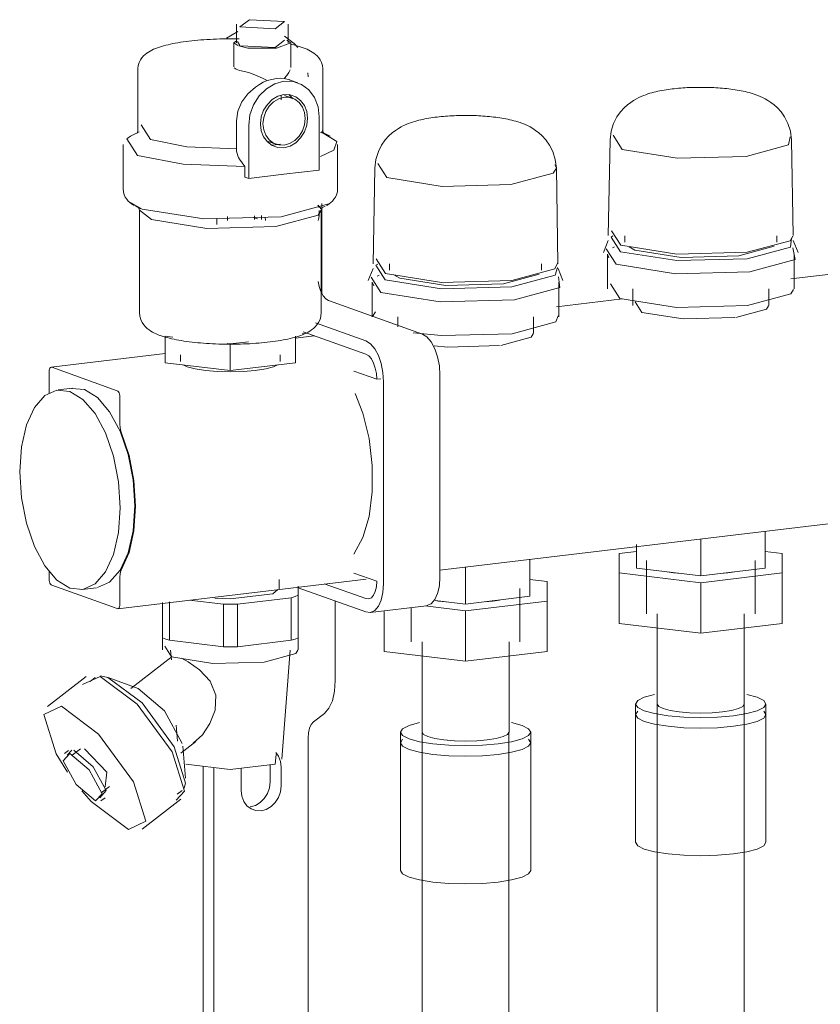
# Model space of a CAD drawing. Header units: millimetres. Extents: x 38570 to 76040, y -5041 to 9267.
# Tile 127 of 169: x 70099 to 70246, y 1296 to 1477. Entities that reach past the tile are written whole.
import ezdxf

# ---------------------------------------------------------------- set-up
doc = ezdxf.new("R2010")
doc.units = ezdxf.units.MM
doc.layers.add('M-EQPM-____-OTLN', color=50, linetype='Continuous', lineweight=20)
doc.layers.add('P-PIPE-____-OTLN', color=3, linetype='Continuous', lineweight=20)

# ---------------------------------------------------------------- blocks, each defined once
blk = doc.blocks.new('ADSK_Коллектор с регулирующими клапанами и расходомерами - N4-1658406-3D Отопление Right')
at = {"layer": 'M-EQPM-____-OTLN'}
for p, q in [((48747.8, 1476.37), (48747.8, 1472.95)), ((48757.3, 1472.95), (48757.3, 1476.37)), ((48745.99, 1473.85), (48748.08, 1475.07)), ((48747.3, 1472.95), (48747.79, 1473.35)), ((48756.66, 1473.44), (48754.92, 1472.09)), ((48757.09, 1473.43), (48757.8, 1472.95)), ((48747.3, 1472.95), (48747.3, 1468.54)), ((48748.04, 1472.45), (48747.3, 1472.95)), ((48748.44, 1472.45), (48747.99, 1473.22)), ((48754.92, 1472.09), (48748.6, 1472.4)), ((48757.8, 1472.95), (48755.17, 1472)), ((48757.8, 1468.48), (48757.8, 1472.95)), ((48729.67, 1468.2), (48729.67, 1456.95)), ((48757.8, 1468.48), (48757.8, 1468.43)), ((48763.67, 1456.95), (48763.67, 1468.2)), ((48759.08, 1465.61), (48757.53, 1466.16)), ((48760.97, 1466.68), (48760.91, 1467.45)), ((48756.01, 1463.29), (48756.01, 1462.49)), ((48758.09, 1462.78), (48756.65, 1463.29)), ((48756.65, 1463.29), (48757.05, 1463.11)), ((48757.45, 1463.45), (48758.25, 1462.68)), ((48763.04, 1449.54), (48763.04, 1459.32)), ((48731.95, 1455.19), (48730.25, 1457.86)), ((48747.81, 1458.58), (48747.81, 1453.44)), ((48750.05, 1457.77), (48750.05, 1447.99)), ((48729.91, 1456.61), (48728.3, 1455.76)), ((48763.28, 1456.48), (48763.78, 1456.31)), ((48765.05, 1455.76), (48763.44, 1456.61)), ((48763.66, 1456.83), (48763.47, 1456.41)), ((48817.13, 1455.95), (48818.8, 1453.33)), ((48726.92, 1454.27), (48726.92, 1446.06)), ((48753.61, 1454.82), (48755.06, 1454.3)), ((48754.43, 1454.63), (48753.61, 1454.82)), ((48755.92, 1454.32), (48754.41, 1454.14)), ((48766.42, 1446.06), (48766.42, 1454.27)), ((48816.57, 1455.07), (48816.26, 1437.47)), ((48850.29, 1437.47), (48849.99, 1455.07)), ((48749.31, 1450.22), (48749.31, 1448.25)), ((48773.26, 1449.9), (48772.96, 1432.3)), ((48773.83, 1450.78), (48775.5, 1448.16)), ((48806.69, 1449.9), (48806.41, 1450.52)), ((48806.99, 1432.3), (48806.69, 1449.9)), ((48750.05, 1447.99), (48749.31, 1448.25)), ((48750.05, 1447.99), (48756.55, 1448.77)), ((48756.55, 1448.77), (48763.04, 1449.54)), ((48730.43, 1442.36), (48728.17, 1443.66)), ((48729.22, 1442.88), (48730.16, 1442.39)), ((48762.8, 1443.09), (48763.31, 1442.56)), ((48763.19, 1442.39), (48764.13, 1442.88)), ((48763.49, 1443.37), (48763.49, 1442.69)), ((48729.92, 1442.15), (48729.92, 1423.34)), ((48732.17, 1440.42), (48729.92, 1442.15)), ((48746.16, 1440.29), (48746.16, 1441)), ((48750.95, 1440.83), (48751.67, 1440.57)), ((48751.13, 1441.12), (48751.13, 1440.43)), ((48752.38, 1440.44), (48752.38, 1441.17)), ((48753.13, 1440.24), (48753.07, 1440.89)), ((48763.42, 1423.34), (48763.42, 1442.15)), ((48763.49, 1442.54), (48763.49, 1427.46)), ((48744.16, 1440.62), (48744.16, 1439.55)), ((48816.84, 1438.37), (48818.54, 1435.7)), ((48819.27, 1437.46), (48819.27, 1436.28)), ((48847.28, 1436.28), (48847.28, 1437.46)), ((48816.26, 1436.58), (48815.34, 1434.38)), ((48817.37, 1435.41), (48817.02, 1435.21)), ((48820.08, 1435.41), (48821.15, 1434.83)), ((48851.21, 1434.38), (48850.3, 1436.58)), ((48815.89, 1435.03), (48817.69, 1432.2)), ((48816.09, 1434.06), (48816.09, 1427.67)), ((48816.09, 1434.06), (48816.38, 1433.41)), ((48850.46, 1427.67), (48850.46, 1434.06)), ((48773.54, 1433.19), (48775.24, 1430.52)), ((48775.97, 1432.28), (48775.97, 1431.11)), ((48803.98, 1431.11), (48803.98, 1432.28)), ((48772.95, 1431.41), (48772.04, 1429.21)), ((48772.59, 1429.85), (48774.39, 1427.03)), ((48774.07, 1430.23), (48773.72, 1430.04)), ((48776.77, 1430.24), (48777.85, 1429.66)), ((48807.91, 1429.21), (48807, 1431.41)), ((48862.19, 1430.99), (48849.88, 1429.52)), ((48772.79, 1428.89), (48772.79, 1422.5)), ((48772.79, 1428.89), (48773.08, 1428.24)), ((48807.16, 1422.5), (48807.16, 1428.89)), ((48816.68, 1428.59), (48818.4, 1425.89)), ((48763.49, 1427.46), (48763.51, 1426.87)), ((48820.78, 1427.67), (48820.78, 1424.64)), ((48845.78, 1424.64), (48845.78, 1427.67)), ((48764.77, 1425.53), (48782.02, 1419.35)), ((48818.89, 1425.82), (48806.69, 1424.36)), ((48821.2, 1425.31), (48822.45, 1423.35)), ((48773.38, 1423.42), (48772.87, 1422.62)), ((48771.63, 1418.11), (48762.32, 1421.44)), ((48777.48, 1422.5), (48777.48, 1420.7)), ((48802.48, 1419.47), (48802.48, 1422.5)), ((48762.13, 1419.04), (48758.67, 1418.62)), ((48759.9, 1419.42), (48760.82, 1419.53)), ((48760.09, 1419.79), (48771.63, 1415.66)), ((48734.67, 1418.98), (48736.11, 1418.8)), ((48734.67, 1418.98), (48734.67, 1414.08)), ((48746.09, 1417.61), (48746.67, 1417.54)), ((48746.67, 1417.54), (48750.01, 1417.94)), ((48746.67, 1417.54), (48746.67, 1412.65)), ((48758.67, 1418.98), (48758.67, 1414.08)), ((48734.67, 1415.76), (48713.71, 1413.25)), ((48737.47, 1415.52), (48737.47, 1414.29)), ((48755.87, 1414.29), (48755.87, 1415.52)), ((48746.67, 1412.65), (48734.67, 1414.08)), ((48738.71, 1413.34), (48737.97, 1413.68)), ((48758.67, 1414.08), (48746.67, 1412.65)), ((48713.33, 1412.44), (48713.33, 1408.41)), ((48725.83, 1408.94), (48713.83, 1413.24)), ((48773.63, 1411.03), (48769.38, 1412.55)), ((48785.27, 1411.82), (48785.27, 1374.65)), ((48773.63, 1411.03), (48774.4, 1411.12)), ((48774.88, 1373.4), (48774.88, 1410.58)), ((48717.63, 1409.4), (48714.95, 1409.08)), ((48726.33, 1402.73), (48726.33, 1407.78)), ((48785.27, 1375.9), (48901.6, 1389.79)), ((48845.13, 1383.11), (48845.13, 1376.26)), ((48833.28, 1381.7), (48833.28, 1374.85)), ((48821.43, 1379.36), (48818.28, 1378.98)), ((48821.43, 1380.62), (48821.43, 1376.26)), ((48848.28, 1378.98), (48845.13, 1379.36)), ((48801.83, 1377.94), (48801.83, 1371.09)), ((48818.28, 1378.98), (48818.28, 1375.4)), ((48823.28, 1377.68), (48823.28, 1367.89)), ((48843.28, 1367.89), (48843.28, 1377.68)), ((48848.28, 1375.4), (48848.28, 1378.98)), ((48713.33, 1375.75), (48713.33, 1374.28)), ((48789.98, 1376.52), (48789.98, 1369.67)), ((48833.28, 1374.85), (48821.43, 1376.26)), ((48845.13, 1376.26), (48833.28, 1374.85)), ((48839.54, 1375.58), (48838.28, 1375.4)), ((48725.95, 1368.81), (48771.7, 1374.27)), ((48726.33, 1369.62), (48726.33, 1374.67)), ((48755.67, 1372.47), (48755.67, 1374.18)), ((48769.38, 1375.37), (48773.63, 1373.85)), ((48804.98, 1373.81), (48801.83, 1374.18)), ((48804.98, 1370.22), (48804.98, 1373.81)), ((48818.28, 1375.4), (48833.28, 1373.6)), ((48818.28, 1375.4), (48818.28, 1366.1)), ((48833.28, 1373.6), (48848.28, 1375.4)), ((48838.28, 1375.4), (48836.9, 1375.26)), ((48848.28, 1375.4), (48848.28, 1366.1)), ((48713.83, 1373.12), (48725.83, 1368.82)), ((48719.34, 1372.34), (48722.02, 1372.66)), ((48759.17, 1371.28), (48759.17, 1372.95)), ((48759.17, 1372.67), (48771.63, 1368.21)), ((48771.63, 1370.66), (48763.95, 1373.41)), ((48799.98, 1362.72), (48799.98, 1372.51)), ((48833.28, 1373.6), (48833.28, 1364.31)), ((48735.46, 1370.1), (48735.46, 1363)), ((48739.12, 1370.39), (48745.39, 1369.64)), ((48747.96, 1369.64), (48757.89, 1370.82)), ((48757.89, 1370.82), (48757.89, 1363)), ((48759.17, 1371.28), (48759.17, 1363.46)), ((48765.99, 1370.23), (48765.99, 1355.6)), ((48789.98, 1369.67), (48784.41, 1370.34)), ((48801.83, 1371.09), (48789.98, 1369.67)), ((48789.98, 1368.43), (48804.98, 1370.22)), ((48794.98, 1370.22), (48793.6, 1370.09)), ((48796.24, 1370.4), (48794.98, 1370.22)), ((48804.98, 1370.22), (48804.98, 1360.93)), ((48734.17, 1369.94), (48734.17, 1363.46)), ((48745.39, 1369.64), (48745.39, 1361.81)), ((48747.96, 1369.64), (48747.96, 1361.81)), ((48772.4, 1368.11), (48782.79, 1369.36)), ((48774.98, 1368.31), (48774.98, 1360.93)), ((48779.98, 1368.89), (48779.98, 1362.72)), ((48782.51, 1369.32), (48789.98, 1368.43)), ((48789.98, 1368.43), (48789.98, 1359.14)), ((48771.63, 1368.21), (48772.4, 1368.11)), ((48825.28, 1367.89), (48825.28, 1351.26)), ((48841.28, 1351.26), (48841.28, 1367.89)), ((48734.17, 1364.64), (48734.17, 1361.22)), ((48759.17, 1361.22), (48759.17, 1364.64)), ((48833.28, 1364.31), (48818.28, 1366.1)), ((48848.28, 1366.1), (48833.28, 1364.31)), ((48745.39, 1361.81), (48735.46, 1363)), ((48757.89, 1363), (48747.96, 1361.81)), ((48734.6, 1361.89), (48735.85, 1359.93)), ((48735.68, 1361.18), (48735.81, 1359.38)), ((48756.17, 1341.13), (48757.67, 1361.18)), ((48781.98, 1362.72), (48781.98, 1346.09)), ((48797.98, 1346.09), (48797.98, 1362.72)), ((48735.97, 1359.99), (48728.37, 1354.12)), ((48789.98, 1359.14), (48774.98, 1360.93)), ((48804.98, 1360.93), (48789.98, 1359.14)), ((48720.16, 1356.31), (48713.03, 1350.81)), ((48722.69, 1356.36), (48719.46, 1354.85)), ((48721.8, 1356.12), (48720.86, 1355.4)), ((48724.13, 1356.17), (48722.79, 1356.43)), ((48729.72, 1354.14), (48724.15, 1356.16)), ((48821.28, 1351.26), (48821.28, 1349.31)), ((48827.62, 1350.09), (48826.35, 1350.43)), ((48840.21, 1350.43), (48838.93, 1350.09)), ((48841, 1350.83), (48840.21, 1350.43)), ((48841.28, 1351.26), (48841, 1350.83)), ((48845.28, 1349.31), (48845.28, 1351.26)), ((48763.99, 1349.53), (48761.99, 1347.99)), ((48821.69, 1349.95), (48821.28, 1349.31)), ((48821.28, 1349.31), (48821.69, 1349.95)), ((48821.28, 1349.31), (48821.28, 1325.82)), ((48833.28, 1349.61), (48831.21, 1349.66)), ((48835.35, 1349.66), (48833.28, 1349.61)), ((48837.28, 1349.83), (48835.35, 1349.66)), ((48838.93, 1350.09), (48837.28, 1349.83)), ((48845.28, 1349.31), (48844.87, 1349.95)), ((48844.87, 1349.95), (48845.28, 1349.31)), ((48845.28, 1325.82), (48845.28, 1349.31)), ((48736.71, 1347.36), (48736.93, 1344.46)), ((48760.99, 1344.96), (48760.99, 1280.92)), ((48777.98, 1346.09), (48777.98, 1344.13)), ((48778.38, 1344.78), (48777.98, 1344.13)), ((48777.98, 1344.13), (48778.38, 1344.78)), ((48784.32, 1344.92), (48783.05, 1345.26)), ((48785.98, 1344.66), (48784.32, 1344.92)), ((48795.63, 1344.92), (48793.98, 1344.66)), ((48796.9, 1345.26), (48795.63, 1344.92)), ((48797.7, 1345.66), (48796.9, 1345.26)), ((48797.98, 1346.09), (48797.7, 1345.66)), ((48801.98, 1344.13), (48801.57, 1344.78)), ((48801.57, 1344.78), (48801.98, 1344.13)), ((48801.98, 1344.13), (48801.98, 1346.09)), ((48719.06, 1343), (48717.56, 1341.84)), ((48737.53, 1342.24), (48740.31, 1344.39)), ((48738.44, 1337.65), (48737.9, 1343.54)), ((48777.98, 1344.13), (48777.98, 1320.65)), ((48787.91, 1344.49), (48785.98, 1344.66)), ((48789.98, 1344.43), (48787.91, 1344.49)), ((48792.05, 1344.49), (48789.98, 1344.43)), ((48793.98, 1344.66), (48792.05, 1344.49)), ((48801.98, 1320.65), (48801.98, 1344.13)), ((48716.88, 1342.72), (48716.13, 1342.15)), ((48717.5, 1342.75), (48716.61, 1341.85)), ((48741.66, 1339.79), (48741.66, 1279.57)), ((48743.66, 1278.85), (48743.66, 1339.56)), ((48748.64, 1338.77), (48748.69, 1339.45)), ((48754.01, 1336.94), (48754.01, 1340.07)), ((48756.01, 1339.65), (48756.01, 1336.22)), ((48748.64, 1335.34), (48748.64, 1338.77)), ((48722.91, 1334.9), (48724.41, 1336.06)), ((48722.85, 1333.44), (48723.6, 1334.02)), ((48736.87, 1334.66), (48737.8, 1335.38)), ((48730.44, 1328.25), (48737.57, 1333.75))]:
    blk.add_line(p, q, dxfattribs=at)
for points in [[(48750.17, 1477.22, 0), (48748.44, 1475.88, 0), (48754.92, 1475.52, 0)], [(48754.92, 1475.52, 0), (48756.66, 1476.86, 0), (48750.17, 1477.22, 0)], [(48729.67, 1468.2, 0), (48729.73, 1468.8, 0), (48729.89, 1469.35, 0), (48730.12, 1469.82, 0), (48730.39, 1470.22, 0), (48730.68, 1470.55, 0), (48730.98, 1470.82, 0), (48731.28, 1471.06, 0), (48731.59, 1471.27, 0), (48731.9, 1471.45, 0), (48732.22, 1471.62, 0), (48732.55, 1471.77, 0), (48732.89, 1471.91, 0), (48733.24, 1472.04, 0), (48733.61, 1472.17, 0), (48733.98, 1472.29, 0), (48734.37, 1472.4, 0), (48734.78, 1472.51, 0), (48735.2, 1472.61, 0), (48735.63, 1472.71, 0), (48736.08, 1472.81, 0), (48736.54, 1472.89, 0), (48737.01, 1472.98, 0), (48737.5, 1473.06, 0), (48738, 1473.13, 0), (48738.51, 1473.2, 0), (48739.03, 1473.27, 0), (48739.57, 1473.33, 0), (48740.11, 1473.39, 0), (48740.66, 1473.44, 0), (48741.22, 1473.49, 0), (48741.79, 1473.53, 0), (48742.36, 1473.57, 0), (48742.94, 1473.6, 0), (48743.53, 1473.63, 0), (48744.12, 1473.66, 0), (48744.72, 1473.68, 0), (48745.31, 1473.69, 0), (48745.91, 1473.7, 0), (48746.51, 1473.7, 0), (48747.11, 1473.7, 0), (48747.71, 1473.69, 0), (48748.31, 1473.68, 0)], [(48759.07, 1472.11, 0), (48758.45, 1472.82, 0), (48756.66, 1474.16, 0)], [(48755.17, 1472, 0), (48749.92, 1472, 0), (48748.24, 1472.38, 0)], [(48757.92, 1472.67, 0), (48758.34, 1472.57, 0), (48758.76, 1472.46, 0), (48759.16, 1472.35, 0), (48759.54, 1472.23, 0), (48759.91, 1472.11, 0), (48760.08, 1472.06, 0)], [(48763.67, 1468.2, 0), (48763.62, 1468.8, 0), (48763.46, 1469.35, 0), (48763.23, 1469.82, 0), (48762.96, 1470.22, 0), (48762.67, 1470.55, 0), (48762.37, 1470.82, 0), (48762.07, 1471.06, 0), (48761.76, 1471.27, 0), (48761.45, 1471.45, 0), (48761.13, 1471.62, 0), (48760.8, 1471.77, 0), (48760.46, 1471.91, 0), (48760.11, 1472.04, 0), (48760.08, 1472.06, 0)], [(48749.26, 1467.7, 0), (48748.37, 1467.88, 0), (48747.73, 1468.11, 0), (48747.37, 1468.36, 0)], [(48757.69, 1468.01, 0), (48757.44, 1467.51, 0), (48757.06, 1466.97, 0), (48756.58, 1466.41, 0)], [(48753.45, 1466.03, 0), (48752.61, 1466.44, 0), (48751.75, 1466.83, 0), (48750.89, 1467.2, 0), (48750.04, 1467.5, 0), (48749.26, 1467.7, 0)], [(48755.17, 1466.38, 0), (48754.34, 1466.24, 0), (48753.45, 1466.03, 0)], [(48756.58, 1466.41, 0), (48755.93, 1466.43, 0), (48755.17, 1466.38, 0)], [(48758.25, 1465.84, 0), (48757.62, 1466.13, 0), (48756.58, 1466.41, 0)], [(48751.33, 1464.82, 0), (48749.92, 1463.59, 0), (48748.8, 1462.09, 0), (48748.06, 1460.4, 0), (48747.81, 1458.58, 0)], [(48763.04, 1459.32, 0), (48762.82, 1461.2, 0), (48762.17, 1462.89, 0), (48761.14, 1464.29, 0), (48759.8, 1465.29, 0), (48758.23, 1465.84, 0), (48756.55, 1465.89, 0), (48754.87, 1465.44, 0), (48753.3, 1464.52, 0), (48751.96, 1463.19, 0), (48750.92, 1461.55, 0), (48750.28, 1459.7, 0), (48750.05, 1457.77, 0)], [(48753.45, 1466.03, 0), (48752.74, 1465.7, 0), (48752.03, 1465.29, 0), (48751.33, 1464.82, 0)], [(48816.57, 1455.08, 0), (48816.77, 1456.69, 0), (48817.22, 1458.12, 0), (48817.83, 1459.32, 0), (48818.5, 1460.26, 0), (48819.16, 1461, 0), (48819.79, 1461.57, 0), (48820.38, 1462.01, 0), (48820.92, 1462.37, 0), (48821.42, 1462.65, 0), (48821.88, 1462.89, 0), (48822.32, 1463.09, 0), (48822.74, 1463.26, 0), (48823.14, 1463.42, 0), (48823.53, 1463.55, 0), (48823.92, 1463.67, 0), (48824.29, 1463.77, 0), (48824.66, 1463.87, 0), (48825.03, 1463.96, 0), (48825.4, 1464.04, 0), (48825.77, 1464.12, 0), (48826.14, 1464.19, 0), (48826.51, 1464.26, 0), (48826.88, 1464.32, 0), (48827.26, 1464.37, 0), (48827.64, 1464.43, 0), (48828.02, 1464.47, 0), (48828.41, 1464.52, 0), (48828.8, 1464.56, 0), (48829.19, 1464.6, 0), (48829.58, 1464.63, 0), (48829.98, 1464.66, 0), (48830.38, 1464.68, 0), (48830.78, 1464.71, 0), (48831.19, 1464.73, 0), (48831.59, 1464.74, 0), (48832, 1464.75, 0), (48832.41, 1464.76, 0), (48832.82, 1464.77, 0), (48833.23, 1464.77, 0), (48833.64, 1464.77, 0), (48834.05, 1464.76, 0), (48834.45, 1464.76, 0), (48834.86, 1464.74, 0), (48835.27, 1464.73, 0), (48835.67, 1464.71, 0), (48836.07, 1464.69, 0), (48836.48, 1464.66, 0), (48836.87, 1464.64, 0), (48837.27, 1464.6, 0), (48837.66, 1464.57, 0), (48838.05, 1464.53, 0), (48838.44, 1464.49, 0), (48838.82, 1464.44, 0), (48839.2, 1464.39, 0), (48839.58, 1464.33, 0), (48839.95, 1464.27, 0), (48840.32, 1464.21, 0), (48840.7, 1464.14, 0), (48841.06, 1464.06, 0), (48841.43, 1463.98, 0), (48841.8, 1463.9, 0), (48842.17, 1463.8, 0), (48842.55, 1463.69, 0), (48842.93, 1463.58, 0), (48843.31, 1463.45, 0), (48843.43, 1463.41, 0)], [(48752.22, 1458.03, 0), (48752.37, 1459.32, 0), (48752.8, 1460.55, 0), (48753.49, 1461.64, 0), (48754.38, 1462.53, 0), (48755.43, 1463.14, 0), (48756.55, 1463.44, 0), (48757.67, 1463.41, 0), (48758.71, 1463.04, 0), (48759.61, 1462.37, 0), (48760.3, 1461.44, 0), (48760.73, 1460.31, 0), (48760.88, 1459.07, 0)], [(48760.47, 1459.01, 0), (48760.34, 1460.13, 0), (48759.95, 1461.14, 0), (48759.33, 1461.98, 0), (48758.52, 1462.59, 0), (48757.58, 1462.91, 0), (48756.57, 1462.94, 0), (48755.57, 1462.67, 0), (48754.63, 1462.12, 0), (48753.82, 1461.32, 0), (48753.2, 1460.34, 0), (48752.81, 1459.23, 0), (48752.68, 1458.07, 0)], [(48849.99, 1455.08, 0), (48849.79, 1456.69, 0), (48849.33, 1458.12, 0), (48848.72, 1459.32, 0), (48848.05, 1460.26, 0), (48847.39, 1461, 0), (48846.76, 1461.57, 0), (48846.18, 1462.01, 0), (48845.64, 1462.37, 0), (48845.14, 1462.65, 0), (48844.67, 1462.89, 0), (48844.23, 1463.09, 0), (48843.81, 1463.26, 0), (48843.43, 1463.41, 0)], [(48760.88, 1459.07, 0), (48760.73, 1457.78, 0), (48760.3, 1456.55, 0), (48759.61, 1455.46, 0), (48758.71, 1454.57, 0), (48757.67, 1453.96, 0), (48756.55, 1453.66, 0), (48755.43, 1453.69, 0), (48754.38, 1454.05, 0), (48753.49, 1454.72, 0), (48752.8, 1455.65, 0), (48752.37, 1456.78, 0), (48752.22, 1458.03, 0)], [(48752.68, 1458.07, 0), (48752.81, 1456.95, 0), (48753.2, 1455.94, 0), (48753.82, 1455.1, 0), (48754.63, 1454.49, 0), (48755.57, 1454.17, 0), (48756.57, 1454.14, 0), (48757.58, 1454.41, 0), (48758.52, 1454.96, 0), (48759.33, 1455.76, 0), (48759.95, 1456.74, 0), (48760.34, 1457.85, 0), (48760.47, 1459.01, 0)], [(48773.26, 1449.9, 0), (48773.46, 1451.51, 0), (48773.92, 1452.95, 0), (48774.53, 1454.15, 0), (48775.2, 1455.09, 0), (48775.86, 1455.83, 0), (48776.49, 1456.39, 0), (48777.08, 1456.84, 0), (48777.62, 1457.19, 0), (48778.12, 1457.48, 0), (48778.58, 1457.72, 0), (48779.02, 1457.92, 0), (48779.44, 1458.09, 0), (48779.84, 1458.24, 0), (48780.23, 1458.38, 0), (48780.61, 1458.49, 0), (48780.99, 1458.6, 0), (48781.36, 1458.7, 0), (48781.73, 1458.79, 0), (48782.1, 1458.87, 0), (48782.47, 1458.95, 0), (48782.84, 1459.02, 0), (48783.21, 1459.08, 0), (48783.58, 1459.15, 0), (48783.96, 1459.2, 0), (48784.34, 1459.25, 0), (48784.72, 1459.3, 0), (48785.11, 1459.35, 0), (48785.5, 1459.39, 0), (48785.89, 1459.42, 0), (48786.28, 1459.46, 0), (48786.68, 1459.49, 0), (48787.08, 1459.51, 0), (48787.48, 1459.53, 0), (48787.89, 1459.55, 0), (48788.29, 1459.57, 0), (48788.7, 1459.58, 0), (48789.11, 1459.59, 0), (48789.52, 1459.6, 0), (48789.93, 1459.6, 0), (48790.34, 1459.6, 0), (48790.74, 1459.59, 0), (48791.15, 1459.58, 0), (48791.56, 1459.57, 0), (48791.97, 1459.56, 0), (48792.37, 1459.54, 0), (48792.77, 1459.52, 0), (48793.17, 1459.49, 0), (48793.57, 1459.46, 0), (48793.97, 1459.43, 0), (48794.36, 1459.4, 0), (48794.75, 1459.36, 0), (48795.14, 1459.31, 0), (48795.52, 1459.27, 0), (48795.9, 1459.21, 0), (48796.28, 1459.16, 0), (48796.65, 1459.1, 0), (48797.02, 1459.04, 0), (48797.39, 1458.97, 0), (48797.76, 1458.89, 0), (48798.13, 1458.81, 0), (48798.5, 1458.72, 0), (48798.87, 1458.63, 0), (48799.25, 1458.52, 0), (48799.62, 1458.41, 0), (48800.01, 1458.28, 0), (48800.13, 1458.23, 0)], [(48806.69, 1449.9, 0), (48806.49, 1451.51, 0), (48806.03, 1452.95, 0), (48805.42, 1454.15, 0), (48804.75, 1455.09, 0), (48804.09, 1455.83, 0), (48803.46, 1456.39, 0), (48802.88, 1456.84, 0), (48802.34, 1457.19, 0), (48801.84, 1457.48, 0), (48801.37, 1457.72, 0), (48800.93, 1457.92, 0), (48800.51, 1458.09, 0), (48800.13, 1458.23, 0)], [(48729.57, 1452.22, 0), (48727.6, 1455.32, 0), (48728.3, 1455.76, 0)], [(48729.67, 1456.96, 0), (48729.65, 1456.73, 0), (48729.6, 1456.54, 0), (48729.53, 1456.41, 0), (48729.49, 1456.34, 0), (48729.47, 1456.33, 0)], [(48763.78, 1456.31, 0), (48766.26, 1454.79, 0), (48765.74, 1453.2, 0), (48763.27, 1452.05, 0)], [(48763.67, 1456.96, 0), (48763.7, 1456.73, 0), (48763.75, 1456.54, 0), (48763.82, 1456.41, 0), (48763.86, 1456.34, 0), (48763.88, 1456.33, 0)], [(48818.8, 1453.33, 0), (48828.95, 1451.72, 0), (48841.63, 1452.06, 0), (48849.42, 1454.16, 0), (48849.71, 1455.69, 0)], [(48747.81, 1453.44, 0), (48738.67, 1453.85, 0), (48731.95, 1455.19, 0)], [(48747.81, 1453.44, 0), (48747.83, 1453.01, 0), (48747.91, 1452.58, 0), (48748.03, 1452.19, 0), (48748.19, 1451.83, 0), (48748.37, 1451.54, 0)], [(48749.31, 1450.22, 0), (48737.97, 1450.6, 0), (48729.57, 1452.22, 0)], [(48748.37, 1451.54, 0), (48748.84, 1450.88, 0), (48749.31, 1450.22, 0)], [(48775.5, 1448.16, 0), (48785.65, 1446.54, 0), (48798.33, 1446.89, 0), (48806.12, 1448.99, 0), (48806.69, 1449.9, 0)], [(48726.92, 1446.06, 0), (48726.98, 1445.51, 0), (48727.12, 1445, 0), (48727.34, 1444.55, 0), (48727.6, 1444.17, 0), (48727.88, 1443.85, 0), (48728.18, 1443.57, 0), (48728.49, 1443.33, 0), (48728.82, 1443.11, 0), (48729, 1443, 0)], [(48766.42, 1446.06, 0), (48766.37, 1445.51, 0), (48766.22, 1445, 0), (48766.01, 1444.55, 0), (48765.75, 1444.17, 0), (48765.47, 1443.85, 0), (48765.17, 1443.57, 0), (48764.85, 1443.33, 0), (48764.53, 1443.11, 0), (48764.35, 1443, 0)], [(48729.93, 1442.11, 0), (48729.89, 1442.32, 0), (48729.83, 1442.49, 0), (48729.77, 1442.61, 0), (48729.73, 1442.66, 0), (48729.73, 1442.66, 0)], [(48764.79, 1443.3, 0), (48756.05, 1440.94, 0), (48741.82, 1440.55, 0), (48730.43, 1442.36, 0)], [(48762.96, 1442.67, 0), (48762.93, 1442.87, 0), (48762.88, 1443.06, 0)], [(48763.42, 1442.11, 0), (48763.46, 1442.32, 0), (48763.52, 1442.49, 0), (48763.58, 1442.61, 0), (48763.61, 1442.66, 0), (48763.62, 1442.66, 0)], [(48763.42, 1442.15, 0), (48762.85, 1441.25, 0), (48755.05, 1439.15, 0), (48742.34, 1438.8, 0), (48732.17, 1440.42, 0)], [(48762.86, 1440.29, 0), (48762.91, 1440.49, 0), (48762.95, 1440.68, 0), (48762.98, 1440.88, 0), (48763.01, 1441.08, 0), (48763.03, 1441.28, 0), (48763.04, 1441.48, 0), (48763.04, 1441.68, 0), (48763.04, 1441.88, 0), (48763.03, 1442.08, 0)], [(48817.11, 1437.43, 0), (48816.78, 1437.2, 0), (48818.48, 1434.51, 0)], [(48818.54, 1435.7, 0), (48828.87, 1434.05, 0), (48841.79, 1434.41, 0), (48849.71, 1436.54, 0), (48850.22, 1437.39, 0)], [(48818.48, 1434.51, 0), (48828.86, 1432.87, 0), (48841.82, 1433.22, 0), (48849.78, 1435.37, 0), (48849.98, 1437.03, 0)], [(48821.15, 1434.83, 0), (48829.65, 1433.48, 0), (48840.28, 1433.77, 0), (48846.81, 1435.53, 0)], [(48817.69, 1432.2, 0), (48828.62, 1430.47, 0), (48842.28, 1430.84, 0), (48850.66, 1433.1, 0), (48850.23, 1435.2, 0)], [(48773.81, 1432.25, 0), (48773.47, 1432.02, 0), (48775.18, 1429.34, 0)], [(48775.24, 1430.52, 0), (48785.57, 1428.88, 0), (48798.48, 1429.23, 0), (48806.41, 1431.37, 0), (48806.88, 1432.39, 0)], [(48774.39, 1427.03, 0), (48785.32, 1425.29, 0), (48798.98, 1425.67, 0), (48807.36, 1427.93, 0), (48807.08, 1429.91, 0)], [(48775.18, 1429.34, 0), (48785.55, 1427.7, 0), (48798.52, 1428.05, 0), (48806.48, 1430.19, 0), (48806.88, 1431.63, 0)], [(48777.85, 1429.66, 0), (48786.35, 1428.31, 0), (48796.98, 1428.6, 0), (48803.5, 1430.36, 0)], [(48762.85, 1429.05, 0), (48763.04, 1428.11, 0), (48763.36, 1427.18, 0), (48763.77, 1426.41, 0), (48764.25, 1425.85, 0), (48764.77, 1425.53, 0)], [(48818.4, 1425.89, 0), (48828.83, 1424.24, 0), (48841.87, 1424.59, 0), (48849.88, 1426.75, 0), (48850.38, 1427.59, 0)], [(48839.74, 1422.43, 0), (48845.35, 1423.97, 0), (48845.72, 1424.58, 0)], [(48729.92, 1423.34, 0), (48729.99, 1422.66, 0), (48730.17, 1422.03, 0), (48730.43, 1421.49, 0), (48730.73, 1421.05, 0), (48731.06, 1420.68, 0), (48731.38, 1420.38, 0), (48731.71, 1420.12, 0), (48732.03, 1419.9, 0), (48732.36, 1419.71, 0), (48732.69, 1419.54, 0), (48733.03, 1419.39, 0), (48733.37, 1419.24, 0), (48733.72, 1419.11, 0), (48733.75, 1419.1, 0)], [(48763.42, 1423.34, 0), (48763.36, 1422.66, 0), (48763.18, 1422.03, 0), (48762.92, 1421.49, 0), (48762.61, 1421.05, 0), (48762.29, 1420.68, 0), (48761.97, 1420.38, 0), (48761.64, 1420.12, 0), (48761.32, 1419.9, 0), (48760.99, 1419.71, 0), (48760.66, 1419.54, 0), (48760.32, 1419.39, 0), (48759.98, 1419.24, 0), (48759.63, 1419.11, 0), (48759.26, 1418.98, 0), (48758.89, 1418.87, 0), (48758.51, 1418.75, 0), (48758.11, 1418.65, 0), (48757.7, 1418.55, 0), (48757.28, 1418.45, 0), (48756.85, 1418.36, 0), (48756.4, 1418.28, 0), (48755.94, 1418.19, 0), (48755.47, 1418.12, 0), (48754.99, 1418.04, 0), (48754.5, 1417.98, 0), (48754, 1417.91, 0), (48753.48, 1417.85, 0), (48752.96, 1417.8, 0), (48752.43, 1417.75, 0), (48751.9, 1417.7, 0), (48751.35, 1417.66, 0), (48750.8, 1417.62, 0), (48750.25, 1417.59, 0), (48749.68, 1417.57, 0), (48749.12, 1417.54, 0), (48748.55, 1417.52, 0), (48747.98, 1417.51, 0), (48747.4, 1417.5, 0), (48746.83, 1417.5, 0), (48746.25, 1417.5, 0), (48745.68, 1417.51, 0), (48745.11, 1417.52, 0), (48744.54, 1417.53, 0), (48743.97, 1417.55, 0), (48743.41, 1417.58, 0), (48742.85, 1417.61, 0), (48742.29, 1417.64, 0), (48741.74, 1417.68, 0), (48741.2, 1417.72, 0), (48740.67, 1417.77, 0), (48740.14, 1417.82, 0), (48739.63, 1417.88, 0), (48739.12, 1417.94, 0), (48738.62, 1418.01, 0), (48738.14, 1418.08, 0), (48737.66, 1418.15, 0), (48737.2, 1418.23, 0), (48736.74, 1418.32, 0), (48736.3, 1418.4, 0), (48735.87, 1418.5, 0), (48735.46, 1418.59, 0), (48735.06, 1418.7, 0), (48734.66, 1418.81, 0), (48734.28, 1418.92, 0), (48733.92, 1419.04, 0), (48733.75, 1419.1, 0)], [(48780.32, 1419.59, 0), (48785.53, 1419.07, 0), (48798.57, 1419.42, 0), (48806.57, 1421.58, 0), (48807, 1422.73, 0)], [(48822.45, 1423.35, 0), (48830.04, 1422.14, 0), (48839.53, 1422.4, 0)], [(48782.02, 1419.35, 0), (48782.86, 1418.83, 0), (48783.65, 1417.91, 0), (48784.32, 1416.66, 0), (48784.84, 1415.16, 0), (48785.16, 1413.51, 0), (48785.27, 1411.82, 0)], [(48796.44, 1417.25, 0), (48802.05, 1418.8, 0), (48802.42, 1419.41, 0)], [(48774.88, 1410.58, 0), (48774.77, 1412.27, 0), (48774.44, 1413.92, 0), (48773.93, 1415.42, 0), (48773.25, 1416.67, 0), (48772.47, 1417.59, 0), (48771.63, 1418.11, 0)], [(48784.21, 1417.18, 0), (48786.74, 1416.97, 0), (48796.23, 1417.23, 0)], [(48771.63, 1415.66, 0), (48772.15, 1415.34, 0), (48772.63, 1414.78, 0), (48773.04, 1414.01, 0), (48773.36, 1413.08, 0), (48773.56, 1412.07, 0), (48773.63, 1411.03, 0)], [(48755.38, 1413.68, 0), (48754.64, 1413.34, 0), (48753.18, 1412.95, 0), (48751.27, 1412.65, 0), (48749.06, 1412.46, 0), (48746.67, 1412.39, 0), (48744.29, 1412.46, 0), (48742.07, 1412.65, 0), (48740.17, 1412.95, 0), (48738.71, 1413.34, 0)], [(48713.83, 1413.24, 0), (48713.7, 1413.25, 0), (48713.58, 1413.2, 0), (48713.47, 1413.08, 0), (48713.39, 1412.9, 0), (48713.34, 1412.69, 0), (48713.33, 1412.44, 0)], [(48726.39, 1387.4, 0), (48726.08, 1392.19, 0), (48725.15, 1396.89, 0), (48723.68, 1401.16, 0), (48721.77, 1404.73, 0), (48719.54, 1407.34, 0), (48717.14, 1408.81, 0), (48714.75, 1409.05, 0), (48712.52, 1408.04, 0), (48710.6, 1405.85, 0), (48709.13, 1402.63, 0), (48708.21, 1398.6, 0), (48707.89, 1394.03, 0)], [(48717.43, 1409.37, 0), (48719.83, 1409.13, 0), (48722.22, 1407.66, 0), (48724.45, 1405.05, 0), (48726.37, 1401.49, 0), (48727.84, 1397.21, 0), (48728.76, 1392.51, 0), (48729.08, 1387.72, 0)], [(48726.33, 1407.78, 0), (48726.31, 1408.04, 0), (48726.26, 1408.29, 0), (48726.18, 1408.52, 0), (48726.08, 1408.72, 0), (48725.96, 1408.86, 0), (48725.83, 1408.94, 0)], [(48769.66, 1408.45, 0), (48771.04, 1404.83, 0), (48772.2, 1400.11, 0), (48772.8, 1395.17, 0), (48772.8, 1390.3, 0), (48772.2, 1385.79, 0), (48771.04, 1381.9, 0), (48769.38, 1378.87, 0)], [(48726.6, 1401.28, 0), (48726.45, 1401.73, 0), (48726.36, 1402.23, 0), (48726.33, 1402.73, 0)], [(48726.6, 1375.93, 0), (48728.02, 1379.16, 0), (48728.9, 1383.17, 0), (48729.2, 1387.67, 0), (48728.9, 1392.39, 0), (48728.02, 1397.03, 0), (48726.6, 1401.28, 0)], [(48707.89, 1394.03, 0), (48708.21, 1389.23, 0), (48709.13, 1384.53, 0), (48710.6, 1380.26, 0), (48712.52, 1376.69, 0), (48714.75, 1374.09, 0), (48717.14, 1372.61, 0), (48719.54, 1372.37, 0), (48721.77, 1373.38, 0), (48723.68, 1375.57, 0), (48725.15, 1378.79, 0), (48726.08, 1382.82, 0), (48726.39, 1387.4, 0)], [(48729.08, 1387.72, 0), (48728.76, 1383.14, 0), (48727.84, 1379.11, 0), (48726.37, 1375.89, 0), (48724.45, 1373.7, 0), (48722.22, 1372.69, 0)], [(48726.33, 1374.67, 0), (48726.36, 1375.16, 0), (48726.45, 1375.58, 0), (48726.6, 1375.93, 0)], [(48829.65, 1375.26, 0), (48828.28, 1375.4, 0), (48827.02, 1375.57, 0)], [(48713.33, 1374.28, 0), (48713.34, 1374.02, 0), (48713.39, 1373.77, 0), (48713.47, 1373.54, 0), (48713.58, 1373.35, 0), (48713.7, 1373.2, 0), (48713.83, 1373.12, 0)], [(48773.63, 1373.85, 0), (48773.56, 1372.86, 0), (48773.36, 1371.99, 0), (48773.04, 1371.29, 0), (48772.63, 1370.82, 0), (48772.15, 1370.6, 0), (48771.63, 1370.66, 0)], [(48785.27, 1374.65, 0), (48785.16, 1373.04, 0), (48784.84, 1371.62, 0), (48784.32, 1370.49, 0), (48783.65, 1369.72, 0), (48782.86, 1369.37, 0)], [(48755.44, 1372.35, 0), (48754.47, 1371.54, 0), (48746.67, 1370.61, 0), (48743.82, 1370.73, 0)], [(48772.47, 1368.12, 0), (48773.25, 1368.48, 0), (48773.93, 1369.25, 0), (48774.44, 1370.38, 0), (48774.77, 1371.8, 0), (48774.88, 1373.4, 0)], [(48757.89, 1370.82, 0), (48758.58, 1371.05, 0), (48759.17, 1371.28, 0)], [(48786.34, 1370.09, 0), (48784.98, 1370.22, 0), (48784.37, 1370.3, 0)], [(48725.83, 1368.82, 0), (48725.96, 1368.81, 0), (48726.08, 1368.87, 0), (48726.18, 1368.98, 0), (48726.26, 1369.16, 0), (48726.31, 1369.38, 0), (48726.33, 1369.62, 0)], [(48745.39, 1369.64, 0), (48746.67, 1369.62, 0), (48747.96, 1369.64, 0)], [(48735.46, 1363, 0), (48734.77, 1363.22, 0), (48734.17, 1363.46, 0)], [(48759.17, 1363.46, 0), (48758.58, 1363.22, 0), (48757.89, 1363, 0)], [(48735.85, 1359.93, 0), (48743.44, 1358.72, 0), (48752.92, 1358.98, 0), (48758.75, 1360.55, 0), (48759.12, 1361.16, 0)], [(48747.96, 1361.81, 0), (48746.67, 1361.8, 0), (48745.39, 1361.81, 0)], [(48739.85, 1344.08, 0), (48741.52, 1345.57, 0), (48742.91, 1347.67, 0), (48743.86, 1350.16, 0), (48744, 1352.9, 0), (48742.93, 1355.5, 0), (48741, 1357.57, 0), (48738.9, 1359.05, 0), (48737.67, 1359.71, 0)], [(48736.68, 1333.55, 0), (48738.26, 1335.2, 0), (48735.99, 1342.47, 0), (48729.54, 1351.24, 0), (48722.69, 1356.36, 0)], [(48738.15, 1335.77, 0), (48738.44, 1336.72, 0), (48736.35, 1343.4, 0), (48730.42, 1351.46, 0), (48724.13, 1356.17, 0)], [(48765.99, 1355.6, 0), (48765.85, 1353.62, 0), (48765.45, 1351.87, 0), (48764.81, 1350.48, 0), (48763.99, 1349.53, 0)], [(48737.82, 1344.03, 0), (48734.57, 1350, 0), (48729.7, 1354.15, 0)], [(48824.79, 1353.02, 0), (48822.88, 1352.5, 0), (48821.69, 1351.9, 0), (48821.28, 1351.26, 0)], [(48845.28, 1351.26, 0), (48844.87, 1351.9, 0), (48843.67, 1352.5, 0), (48841.76, 1353.02, 0)], [(48715.57, 1350.86, 0), (48712.34, 1349.35, 0), (48714.61, 1342.08, 0), (48716.68, 1338.72, 0)], [(48727.91, 1328.19, 0), (48731.14, 1329.71, 0), (48728.86, 1336.97, 0), (48722.41, 1345.74, 0), (48715.57, 1350.86, 0)], [(48821.28, 1351.26, 0), (48821.69, 1350.62, 0), (48822.88, 1350.02, 0), (48824.79, 1349.51, 0), (48827.28, 1349.11, 0), (48830.17, 1348.86, 0), (48833.28, 1348.78, 0), (48836.38, 1348.86, 0), (48839.28, 1349.11, 0)], [(48826.35, 1350.43, 0), (48825.55, 1350.83, 0), (48825.28, 1351.26, 0)], [(48839.28, 1349.11, 0), (48841.76, 1349.51, 0), (48843.67, 1350.02, 0), (48844.87, 1350.62, 0), (48845.28, 1351.26, 0)], [(48821.28, 1349.31, 0), (48821.69, 1348.66, 0), (48822.88, 1348.06, 0), (48824.79, 1347.55, 0), (48827.28, 1347.16, 0), (48830.17, 1346.91, 0), (48833.28, 1346.82, 0), (48836.38, 1346.91, 0), (48839.28, 1347.16, 0)], [(48839.28, 1347.16, 0), (48836.38, 1346.91, 0), (48833.28, 1346.82, 0), (48830.17, 1346.91, 0), (48827.28, 1347.16, 0), (48824.79, 1347.55, 0), (48822.88, 1348.06, 0), (48821.69, 1348.66, 0), (48821.28, 1349.31, 0)], [(48831.21, 1349.66, 0), (48829.28, 1349.83, 0), (48827.62, 1350.09, 0)], [(48839.28, 1347.16, 0), (48841.76, 1347.55, 0), (48843.67, 1348.06, 0), (48844.87, 1348.66, 0), (48845.28, 1349.31, 0)], [(48845.28, 1349.31, 0), (48844.87, 1348.66, 0), (48843.67, 1348.06, 0), (48841.76, 1347.55, 0), (48839.28, 1347.16, 0)], [(48761.99, 1347.99, 0), (48761.57, 1347.52, 0), (48761.25, 1346.82, 0), (48761.05, 1345.95, 0), (48760.99, 1344.96, 0)], [(48781.49, 1347.85, 0), (48779.58, 1347.33, 0), (48778.38, 1346.73, 0), (48777.98, 1346.09, 0)], [(48801.98, 1346.09, 0), (48801.57, 1346.73, 0), (48800.37, 1347.33, 0), (48798.46, 1347.85, 0)], [(48777.98, 1346.09, 0), (48778.38, 1345.45, 0), (48779.58, 1344.85, 0), (48781.49, 1344.33, 0), (48783.98, 1343.94, 0), (48786.87, 1343.69, 0), (48789.98, 1343.61, 0), (48793.08, 1343.69, 0), (48795.98, 1343.94, 0)], [(48783.05, 1345.26, 0), (48782.25, 1345.66, 0), (48781.98, 1346.09, 0)], [(48795.98, 1343.94, 0), (48798.46, 1344.33, 0), (48800.37, 1344.85, 0), (48801.57, 1345.45, 0), (48801.98, 1346.09, 0)], [(48723.63, 1336.04, 0), (48723.93, 1338.74, 0), (48719.84, 1343.01, 0)], [(48777.98, 1344.13, 0), (48778.38, 1343.49, 0), (48779.58, 1342.89, 0), (48781.49, 1342.38, 0), (48783.98, 1341.98, 0), (48786.87, 1341.73, 0), (48789.98, 1341.65, 0), (48793.08, 1341.73, 0), (48795.98, 1341.98, 0)], [(48795.98, 1341.98, 0), (48793.08, 1341.73, 0), (48789.98, 1341.65, 0), (48786.87, 1341.73, 0), (48783.98, 1341.98, 0), (48781.49, 1342.38, 0), (48779.58, 1342.89, 0), (48778.38, 1343.49, 0), (48777.98, 1344.13, 0)], [(48795.98, 1341.98, 0), (48798.46, 1342.38, 0), (48800.37, 1342.89, 0), (48801.57, 1343.49, 0), (48801.98, 1344.13, 0)], [(48801.98, 1344.13, 0), (48801.57, 1343.49, 0), (48800.37, 1342.89, 0), (48798.46, 1342.38, 0), (48795.98, 1341.98, 0)], [(48717.11, 1342.17, 0), (48715.91, 1340.83, 0), (48718.3, 1336.46, 0), (48721.87, 1333.42, 0)], [(48721.87, 1333.42, 0), (48723.06, 1334.75, 0), (48720.68, 1339.13, 0), (48717.11, 1342.17, 0)], [(48722.62, 1333.99, 0), (48723.81, 1335.33, 0), (48721.43, 1339.7, 0), (48717.86, 1342.75, 0)], [(48738.45, 1340.18, 0), (48746.67, 1339.2, 0), (48754.9, 1340.18, 0), (48755.13, 1342, 0)], [(48755.05, 1342.32, 0), (48755.51, 1341.67, 0), (48755.88, 1340.71, 0), (48756.01, 1339.65, 0)], [(48756.01, 1336.22, 0), (48755.88, 1335.13, 0), (48755.51, 1334.09, 0), (48754.93, 1333.16, 0), (48754.17, 1332.4, 0), (48753.28, 1331.88, 0), (48752.32, 1331.63, 0), (48751.37, 1331.65, 0), (48750.48, 1331.96, 0), (48749.72, 1332.53, 0), (48749.14, 1333.32, 0), (48748.77, 1334.28, 0), (48748.64, 1335.34, 0)], [(48750.32, 1332.34, 0), (48751.28, 1332.6, 0), (48752.17, 1333.12, 0), (48752.93, 1333.87, 0), (48753.51, 1334.8, 0), (48753.88, 1335.85, 0), (48754.01, 1336.94, 0)], [(48719.31, 1335.27, 0), (48721.06, 1333.32, 0), (48727.91, 1328.19, 0)], [(48839.28, 1323.67, 0), (48836.38, 1323.43, 0), (48833.28, 1323.34, 0), (48830.17, 1323.43, 0), (48827.28, 1323.67, 0), (48824.79, 1324.07, 0), (48822.88, 1324.58, 0), (48821.69, 1325.18, 0), (48821.28, 1325.82, 0)], [(48845.28, 1325.82, 0), (48844.87, 1325.18, 0), (48843.67, 1324.58, 0), (48841.76, 1324.07, 0), (48839.28, 1323.67, 0)], [(48795.98, 1318.5, 0), (48793.08, 1318.25, 0), (48789.98, 1318.17, 0), (48786.87, 1318.25, 0), (48783.98, 1318.5, 0), (48781.49, 1318.9, 0), (48779.58, 1319.41, 0), (48778.38, 1320.01, 0), (48777.98, 1320.65, 0)], [(48801.98, 1320.65, 0), (48801.57, 1320.01, 0), (48800.37, 1319.41, 0), (48798.46, 1318.9, 0), (48795.98, 1318.5, 0)]]:
    blk.add_polyline3d(points, dxfattribs=at)

msp = doc.modelspace()

# ---------------------------------------------------------------- linework, layer by layer
at = {"layer": 'P-PIPE-____-OTLN', "color": 5}
for p, q in [((70216.14, 1351.26), (70216.14, 1223.23)), ((70232.14, 1257.32), (70232.14, 1351.26)), ((70172.83, 1346.09), (70172.83, 1252.59)), ((70188.83, 1252.15), (70188.83, 1346.09))]:
    msp.add_line(p, q, dxfattribs=at)
for points in [[(70216.14, 1351.26, 0), (70216.41, 1350.83, 0), (70217.21, 1350.43, 0)], [(70217.21, 1350.43, 0), (70218.48, 1350.09, 0), (70220.14, 1349.83, 0), (70222.06, 1349.66, 0), (70224.14, 1349.61, 0), (70226.21, 1349.66, 0), (70228.14, 1349.83, 0)], [(70228.14, 1349.83, 0), (70229.79, 1350.09, 0), (70231.06, 1350.43, 0), (70231.86, 1350.83, 0), (70232.14, 1351.26, 0)], [(70172.83, 1346.09, 0), (70173.11, 1345.66, 0), (70173.91, 1345.26, 0)], [(70173.91, 1345.26, 0), (70175.18, 1344.92, 0), (70176.83, 1344.66, 0), (70178.76, 1344.49, 0), (70180.83, 1344.43, 0), (70182.9, 1344.49, 0), (70184.83, 1344.66, 0)], [(70184.83, 1344.66, 0), (70186.49, 1344.92, 0), (70187.76, 1345.26, 0), (70188.56, 1345.66, 0), (70188.83, 1346.09, 0)]]:
    msp.add_polyline3d(points, dxfattribs=at)

# ---------------------------------------------------------------- block references
at = {"layer": 'M-EQPM-____-OTLN'}
msp.add_blockref('ADSK_Коллектор с регулирующими клапанами и расходомерами - N4-1658406-3D Отопление Right', (21390.86, 0), dxfattribs=at)

doc.saveas('drawing.dxf')
